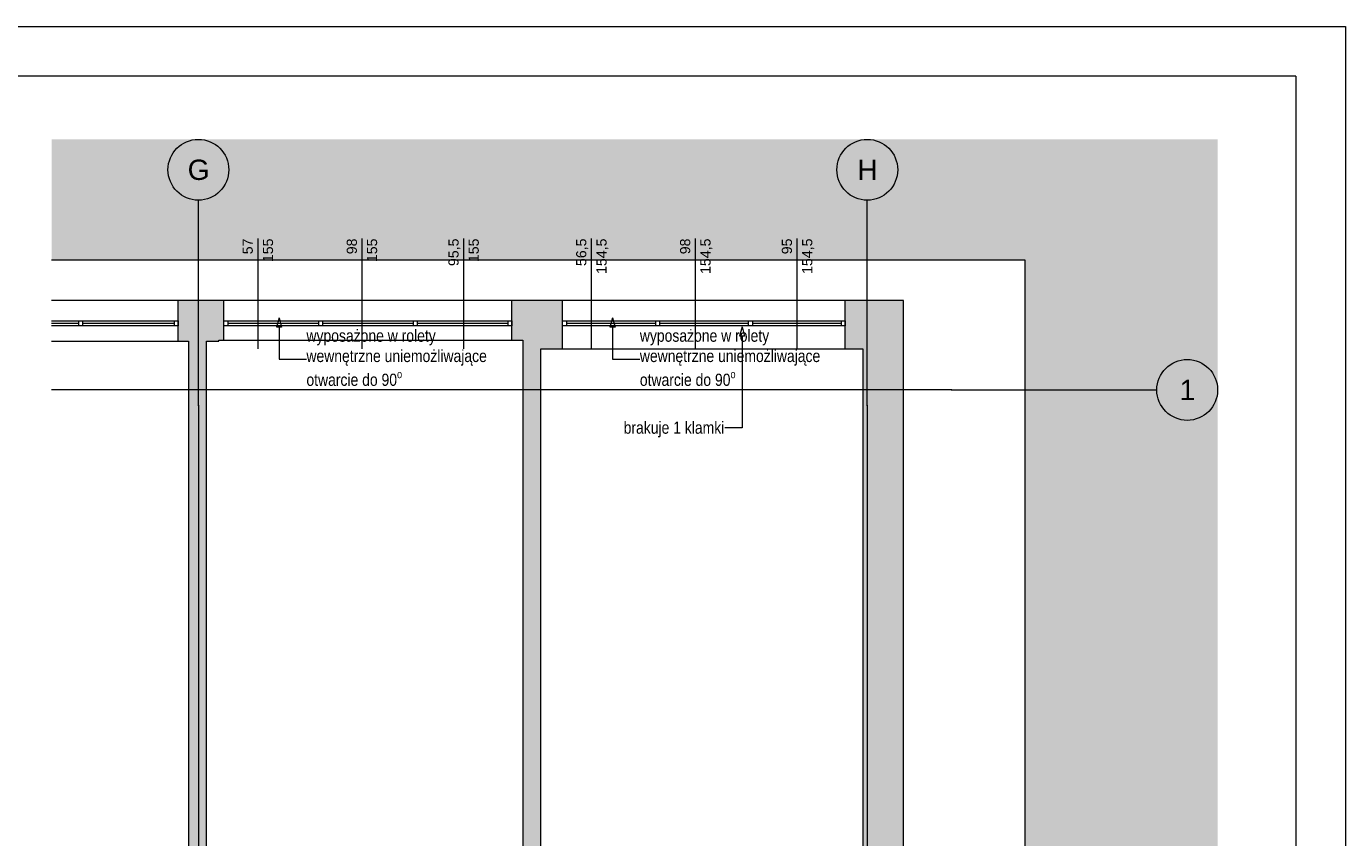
# Paper-space layout 'A-08 INWENTARYZACJA - PIĘTRO 5' of a CAD drawing. Header units: millimetres. Extents: x 0 to 420, y 0 to 297.
# Tile 8 of 8: x 290 to 420, y 217 to 297. Entities that reach past the tile are written whole.
import ezdxf
from ezdxf.xclip import XClip

# ---------------------------------------------------------------- set-up
doc = ezdxf.new("R2010")
doc.units = ezdxf.units.MM
doc.header["$MEASUREMENT"] = 0
doc.header["$XCLIPFRAME"] = 0
doc.linetypes.add('DASHDOTX2', pattern=[1000, 500, -250, 0, -250])
doc.linetypes.add('PRZERYWANA_DU_A', pattern=[550, 350, -200])
for name, color, linetype, lineweight in [('0_Nr_pióra__2', 8, 'Continuous', 13), ('A_Arkusz_Nr_pióra__1', 7, 'Continuous', 20), ('A_stolarka_Nr_pióra__3', 252, 'Continuous', 13), ('A_ściany_Nr_pióra__1', 7, 'Continuous', 20)]:
    doc.layers.add(name, color=color, linetype=linetype, lineweight=lineweight)
for name, color, linetype, lineweight, true_color in [('A_opis_Nr_pióra__255', 7, 'Continuous', 15, 0x242424), ('A_opis_Nr_pióra__8', 7, 'Continuous', 13, 0x4c4c4c), ('A_osie_Nr_pióra__16', 7, 'Continuous', 5, 0x0f0f0f), ('A_osie_Nr_pióra__76', 7, 'Continuous', 5, 0x2d2d2d), ('A_ściany_Nr_pióra__19', 7, 'Continuous', 5, 0x191919), ('Okna Archicada_Nr_pióra__19', 7, 'Continuous', 5, 0x191919)]:
    doc.layers.add(name, color=color, linetype=linetype, lineweight=lineweight, true_color=true_color)
doc.layers.add('A_podrys', color=7, linetype='Continuous')
doc.layers.add('A_ściany', color=7, linetype='Continuous')
doc.styles.add('STYL_AUTOMATYCZNY_1', font='arial.ttf')
doc.styles.add('STYL_AUTOMATYCZNY_2', font='ARIALN.TTF')

# ---------------------------------------------------------------- blocks, each defined once
blk = doc.blocks.new('Rysunek_2_2', base_point=(-1732.49, -268.92))
at = {"linetype": 'Continuous', "lineweight": 0, "true_color": 0x484848}
blk.add_hatch(color=251, dxfattribs=at).paths.add_polyline_path([(407.37, 285.86), (292.31, 285.86), (292.31, 273.96), (388.37, 273.96), (388.37, 115.15), (407.37, 115.15)])
at = {"layer": 'A_ściany', "linetype": 'Continuous', "lineweight": 0, "true_color": 0x000000}
for points in [[(304.8, 269.96), (304.8, 265.96), (308.8, 265.96), (308.8, 269.96)], [(308.8, 269.96), (308.8, 266.06), (309.3, 266.06), (309.3, 269.96)], [(337.72, 269.96), (337.72, 266.06), (338.8, 266.06), (338.8, 269.96)], [(338.8, 269.96), (338.8, 265.21), (342.72, 265.21), (342.72, 269.96)], [(370.62, 269.96), (370.62, 265.21), (372.35, 265.21), (376.37, 269.96)], [(372.35, 265.21), (372.35, 203.07), (376.37, 203.07), (376.37, 269.96)], [(307.61, 203.07), (307.61, 265.96), (305.81, 265.96), (305.81, 203.07)], [(340.6, 203.07), (340.6, 265.21), (338.8, 265.21), (338.8, 203.07)]]:
    blk.add_hatch(color=18, dxfattribs=at).paths.add_polyline_path(points)
at = {"layer": '0_Nr_pióra__2', "color": 8, "linetype": 'PRZERYWANA_DU_A', "lineweight": 13, "flags": 128}
blk.add_lwpolyline([(388.37, 115.15), (388.37, 273.96), (292.31, 273.96)], dxfattribs=at)
at = {"layer": 'A_opis_Nr_pióra__255', "color": 250, "linetype": 'Continuous', "lineweight": 15, "true_color": 0x242424}
for p, q in [((314.76, 268.27), (314.51, 267.34)), ((314.76, 268.27), (315.01, 267.34)), ((347.66, 268.27), (347.41, 267.34)), ((347.66, 268.27), (347.91, 267.34)), ((315.01, 267.34), (314.51, 267.34)), ((314.76, 267.34), (314.76, 264.17)), ((347.91, 267.34), (347.41, 267.34)), ((347.66, 267.34), (347.66, 264.17)), ((360.44, 267.37), (360.19, 266.44)), ((360.44, 267.37), (360.69, 266.44)), ((360.69, 266.44), (360.19, 266.44)), ((360.44, 266.44), (360.44, 257.42)), ((314.76, 264.17), (317.46, 264.17)), ((347.66, 264.17), (350.36, 264.17)), ((360.44, 257.42), (358.76, 257.42))]:
    blk.add_line(p, q, dxfattribs=at)
at = {"layer": 'A_osie_Nr_pióra__16', "color": 250, "linetype": 'DASHDOTX2', "lineweight": 5, "true_color": 0x0f0f0f}
for p, q in [((306.8, 259.61), (306.8, 279.86)), ((372.8, 259.61), (372.8, 279.86)), ((381.12, 261.15), (292.31, 261.15)), ((381.12, 261.15), (401.37, 261.15)), ((306.8, 259.61), (306.8, 115.15)), ((372.8, 259.61), (372.8, 115.15))]:
    blk.add_line(p, q, dxfattribs=at)
for p in [(381.12, 261.15), (381.12, 261.15), (306.8, 259.61), (306.8, 259.61), (372.8, 259.61), (372.8, 259.61)]:
    blk.add_point(p, dxfattribs=at)
at = {"layer": 'A_osie_Nr_pióra__76', "color": 250, "linetype": 'Continuous', "lineweight": 5, "true_color": 0x2d2d2d}
for centre in [(306.8, 282.86), (372.8, 282.86), (404.37, 261.15)]:
    blk.add_circle(centre, 3, dxfattribs=at)
at = {"layer": 'A_stolarka_Nr_pióra__3', "color": 252, "linetype": 'Continuous', "lineweight": 13}
for p, q in [((312.67, 276.08), (312.67, 265.21)), ((322.93, 276.08), (322.93, 265.21)), ((332.96, 276.08), (332.96, 265.21)), ((345.56, 276.08), (345.56, 265.21)), ((355.83, 276.08), (355.83, 265.21)), ((365.86, 276.08), (365.86, 265.21))]:
    blk.add_line(p, q, dxfattribs=at)
at = {"layer": 'A_ściany_Nr_pióra__1', "color": 7, "linetype": 'Continuous', "lineweight": 20}
for p, q in [((304.8, 265.96), (304.8, 269.96)), ((309.3, 266.06), (309.3, 269.96)), ((337.72, 266.06), (337.72, 269.96)), ((342.72, 265.21), (342.72, 269.96)), ((370.62, 265.21), (370.62, 269.96))]:
    blk.add_line(p, q, dxfattribs=at)
at = {"layer": 'A_ściany_Nr_pióra__1', "color": 7, "linetype": 'Continuous', "lineweight": 20, "flags": 128}
for points in [[(308.8, 269.96), (304.8, 269.96)], [(309.3, 269.96), (308.8, 269.96)], [(338.8, 269.96), (337.72, 269.96)], [(342.72, 269.96), (338.8, 269.96)], [(376.37, 269.96), (370.62, 269.96)], [(376.37, 203.07), (376.37, 269.96)], [(304.8, 265.96), (305.81, 265.96)], [(305.81, 265.96), (305.81, 203.07)], [(307.61, 265.96), (308.8, 265.96)], [(307.61, 203.07), (307.61, 265.96)], [(308.8, 265.96), (308.8, 266.06)], [(308.8, 266.06), (309.3, 266.06)], [(337.72, 266.06), (338.8, 266.06)], [(338.8, 266.06), (338.8, 265.21)], [(338.8, 265.21), (338.8, 203.07)], [(340.6, 265.21), (342.72, 265.21)], [(340.6, 203.07), (340.6, 265.21)], [(370.62, 265.21), (372.35, 265.21)], [(372.35, 265.21), (372.35, 203.07)]]:
    blk.add_lwpolyline(points, dxfattribs=at)
at = {"layer": 'A_ściany_Nr_pióra__19', "color": 250, "linetype": 'Continuous', "lineweight": 5, "true_color": 0x191919}
for p, q in [((304.8, 269.96), (292.31, 269.96)), ((337.72, 269.96), (309.3, 269.96)), ((370.62, 269.96), (342.72, 269.96)), ((292.31, 265.96), (304.8, 265.96)), ((309.3, 266.06), (337.72, 266.06)), ((342.72, 265.21), (370.62, 265.21))]:
    blk.add_line(p, q, dxfattribs=at)
at = {"layer": 'Okna Archicada_Nr_pióra__19', "color": 250, "linetype": 'Continuous', "lineweight": 5, "true_color": 0x191919}
for p, q in [((292.31, 267.96), (304.8, 267.96)), ((294.96, 267.71), (292.31, 267.71)), ((304.8, 267.46), (292.31, 267.46)), ((294.96, 267.96), (294.96, 267.46)), ((295.36, 267.96), (295.36, 267.46)), ((304.4, 267.71), (295.36, 267.71)), ((304.4, 267.96), (304.4, 267.46)), ((304.8, 267.96), (304.8, 267.46)), ((309.3, 267.46), (309.3, 267.96)), ((309.3, 267.96), (337.72, 267.96)), ((337.72, 267.46), (309.3, 267.46)), ((309.7, 267.96), (309.7, 267.46)), ((318.64, 267.71), (309.7, 267.71)), ((318.64, 267.96), (318.64, 267.46)), ((319.04, 267.96), (319.04, 267.46)), ((327.98, 267.71), (319.04, 267.71)), ((327.98, 267.96), (327.98, 267.46)), ((328.38, 267.96), (328.38, 267.46)), ((337.32, 267.71), (328.38, 267.71)), ((337.32, 267.96), (337.32, 267.46)), ((337.72, 267.96), (337.72, 267.46)), ((342.72, 267.46), (342.72, 267.96)), ((342.72, 267.96), (370.62, 267.96)), ((370.62, 267.46), (342.72, 267.46)), ((343.12, 267.96), (343.12, 267.46)), ((351.89, 267.71), (343.12, 267.71)), ((351.89, 267.96), (351.89, 267.46)), ((352.29, 267.96), (352.29, 267.46)), ((361.06, 267.71), (352.29, 267.71)), ((361.06, 267.96), (361.06, 267.46)), ((361.46, 267.96), (361.46, 267.46)), ((370.22, 267.71), (361.46, 267.71)), ((370.22, 267.96), (370.22, 267.46)), ((370.62, 267.96), (370.62, 267.46))]:
    blk.add_line(p, q, dxfattribs=at)
at = {"layer": 'A_opis_Nr_pióra__8', "color": 251, "linetype": 'Continuous', "lineweight": 13, "true_color": 0x4c4c4c, "char_height": 1.2, "width": 18.9636, "attachment_point": 4, "line_spacing_factor": 1.000096, "style": 'STYL_AUTOMATYCZNY_2'}
for insert in [(317.46, 264.15), (350.36, 264.15)]:
    blk.add_mtext('\\A1;{\\pql;\\fArial Narrow|b0|i0|c238|p0;\\W1.000000;wyposażone w rolety wewnętrzne uniemożliwające otwarcie do 90\\fArial Narrow|b0|i0|c238|p0;\\W1.000000;\\A1{\\H.66x;\\So^  ;}}', dxfattribs=dict(at, insert=insert))
at = {"layer": 'A_opis_Nr_pióra__8', "color": 251, "linetype": 'Continuous', "lineweight": 13, "true_color": 0x4c4c4c, "insert": (348.76, 257.25), "char_height": 1.2, "attachment_point": 4, "style": 'STYL_AUTOMATYCZNY_2'}
blk.add_mtext('\\A1;{\\pql;\\fArial Narrow|b0|i0|c238|p0;\\W1.000000;brakuje 1 klamki}', dxfattribs=at)
at = {"layer": 'A_osie_Nr_pióra__76', "color": 250, "linetype": 'Continuous', "lineweight": 5, "true_color": 0x2d2d2d, "char_height": 2, "attachment_point": 1, "style": 'STYL_AUTOMATYCZNY_1'}
for s, insert in [('\\A1;{\\pql;\\pt0;\\fArial|b0|i0|c238|p0;\\W1.000000;G}', (305.74, 283.86)), ('\\A1;{\\pql;\\pt0;\\fArial|b0|i0|c238|p0;\\W1.000000;H}', (371.81, 283.86)), ('\\A1;{\\pql;\\pt0;\\fArial|b0|i0|c238|p0;\\W1.000000;1}', (403.61, 262.15))]:
    blk.add_mtext(s, dxfattribs=dict(at, insert=insert))
at = {"layer": 'A_stolarka_Nr_pióra__3', "color": 252, "linetype": 'Continuous', "lineweight": 13, "char_height": 1, "attachment_point": 9, "rotation": 90, "style": 'STYL_AUTOMATYCZNY_1'}
for s, insert in [('\\A1;{\\pqr;\\fArial|b0|i0|c238|p0;\\W1.000000;57}', (312.18, 276.08)), ('\\A1;{\\pqr;\\fArial|b0|i0|c238|p0;\\W1.000000;155}', (314.18, 276.08)), ('\\A1;{\\pqr;\\fArial|b0|i0|c238|p0;\\W1.000000;98}', (322.45, 276.08)), ('\\A1;{\\pqr;\\fArial|b0|i0|c238|p0;\\W1.000000;155}', (324.45, 276.08)), ('\\A1;{\\pqr;\\fArial|b0|i0|c238|p0;\\W1.000000;95,5}', (332.66, 276.08)), ('\\A1;{\\pqr;\\fArial|b0|i0|c238|p0;\\W1.000000;155}', (334.48, 276.08)), ('\\A1;{\\pqr;\\fArial|b0|i0|c238|p0;\\W1.000000;56,5}', (345.26, 276.08)), ('\\A1;{\\pqr;\\fArial|b0|i0|c238|p0;\\W1.000000;154,5}', (347.26, 276.08)), ('\\A1;{\\pqr;\\fArial|b0|i0|c238|p0;\\W1.000000;98}', (355.34, 276.08)), ('\\A1;{\\pqr;\\fArial|b0|i0|c238|p0;\\W1.000000;154,5}', (357.52, 276.08)), ('\\A1;{\\pqr;\\fArial|b0|i0|c238|p0;\\W1.000000;95}', (365.38, 276.08)), ('\\A1;{\\pqr;\\fArial|b0|i0|c238|p0;\\W1.000000;154,5}', (367.56, 276.08))]:
    blk.add_mtext(s, dxfattribs=dict(at, insert=insert))

psp = doc.layouts.new('A-08 INWENTARYZACJA - PIĘTRO 5')

# ---------------------------------------------------------------- linework, layer by layer
at = {"layer": 'A_Arkusz_Nr_pióra__1', "color": 7, "linetype": 'Continuous', "lineweight": 20}
for q in [(29.9, 292.1), (415.1, 4.9)]:
    psp.add_line((415.1, 292.1), q, dxfattribs=at)
at = {"layer": 'A_Arkusz_Nr_pióra__1', "color": 7, "linetype": 'Continuous', "lineweight": 20, "flags": 128}
psp.add_lwpolyline([(0, 297), (420, 297), (420, 0), (0, 0)], close=True, dxfattribs=at)

# ---------------------------------------------------------------- block references
at = {"layer": 'A_podrys', "color": 37, "linetype": 'Continuous', "lineweight": 5, "true_color": 0x656532}
ref = psp.add_blockref('Rysunek_2_2', (-1732.49, -268.92), dxfattribs=at)
XClip(ref).set_block_clipping_path([(292.3076281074, 115.1514311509), (407.3728383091, 285.8604880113)])

doc.saveas('drawing.dxf')
